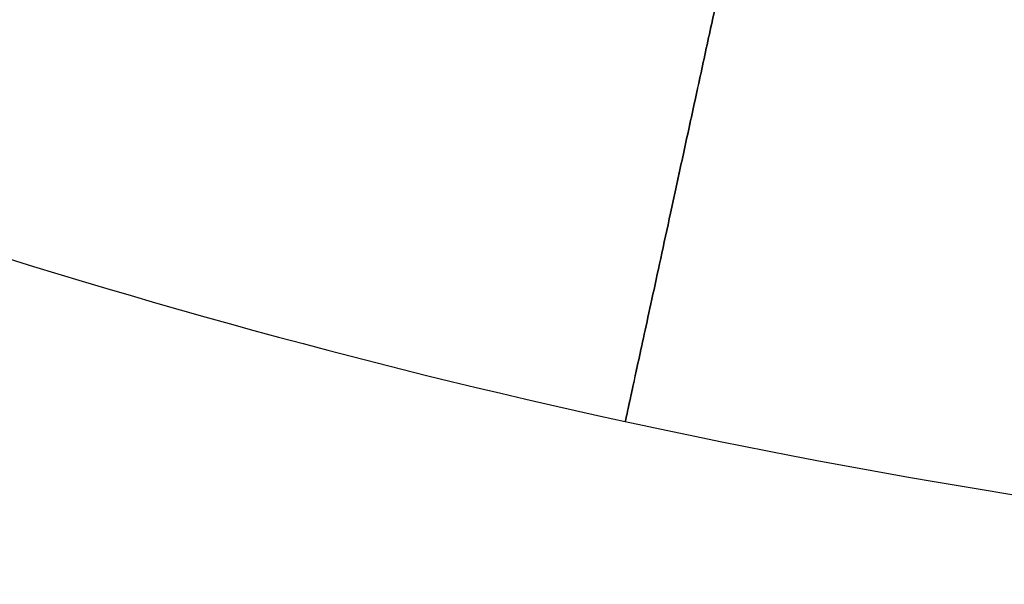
# Model space of a CAD drawing. Header units: centimetres. Extents: x 241 to 416, y 204 to 393.
# Tile 20 of 228: x 273.86 to 276.21, y 312.57 to 313.92. Entities that reach past the tile are written whole.
import ezdxf

# ---------------------------------------------------------------- set-up
doc = ezdxf.new("R2010")
doc.units = ezdxf.units.CM
doc.layers.add('solide1$Calque 01', color=1, linetype='Continuous', true_color=0xff0000)

msp = doc.modelspace()

# ---------------------------------------------------------------- linework, layer by layer
at = {"layer": 'solide1$Calque 01'}
for points in [[(259.2995, 335.3352, -633.0744), (259.2995, 333.9622, -633.0744), (259.5185, 331.1472, -633.0744), (260.5388, 326.9592, -633.0744), (262.3141, 322.9119, -633.0744), (264.4155, 319.8545, -633.0744), (266.427, 317.7226, -633.0744), (268.0538, 316.3266, -633.0744), (269.783, 315.1407, -633.0744), (272.1452, 313.8762, -633.0744), (274.622, 313.0341, -633.0744), (277.1119, 312.6326, -633.0744), (278.3271, 312.5682, -633.0744), (278.9238, 312.5682, -633.0744)], [(259.2995, 335.3352, -618.8708), (259.2995, 333.9622, -618.8708), (259.5185, 331.1472, -618.8708), (260.5388, 326.9592, -618.8708), (262.3141, 322.9119, -618.8708), (264.4155, 319.8545, -618.8708), (266.427, 317.7226, -618.8708), (268.0538, 316.3266, -618.8708), (269.783, 315.1407, -618.8708), (272.1452, 313.8762, -618.8708), (274.622, 313.0341, -618.8708), (277.1119, 312.6326, -618.8708), (278.3271, 312.5682, -618.8708), (278.9238, 312.5682, -618.8708)]]:
    msp.add_open_spline(points, degree=3, knots=[0, 0, 0, 0, 3.885576, 7.96599, 12.135782, 16.278396, 18.305805, 20.289441, 22.221376, 24.096178, 27.663777, 29.355549, 30.987129, 30.987129, 30.987129, 30.987129], dxfattribs=at)
for points in [[(275.6258, 314.4232, -634.5744), (275.9441, 315.889, -634.5744), (275.9441, 315.889, -633.0744), (275.9441, 315.889, -631.5744), (275.6258, 314.4232, -631.5744), (275.3075, 312.9573, -631.5744), (275.3075, 312.9573, -633.0744), (275.3075, 312.9573, -634.5744), (275.6258, 314.4232, -634.5744)], [(275.6258, 314.4232, -620.3708), (275.9441, 315.889, -620.3708), (275.9441, 315.889, -618.8708), (275.9441, 315.889, -617.3708), (275.6258, 314.4232, -617.3708), (275.3075, 312.9573, -617.3708), (275.3075, 312.9573, -618.8708), (275.3075, 312.9573, -620.3708), (275.6258, 314.4232, -620.3708)]]:
    msp.add_rational_spline(points, [1, 0.707106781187, 1, 0.707106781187, 1, 0.707106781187, 1, 0.707106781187, 1], degree=2, knots=[0, 0, 0, 2.356194, 2.356194, 4.712389, 4.712389, 7.068583, 7.068583, 9.424778, 9.424778, 9.424778], dxfattribs=at)

doc.saveas('drawing.dxf')
